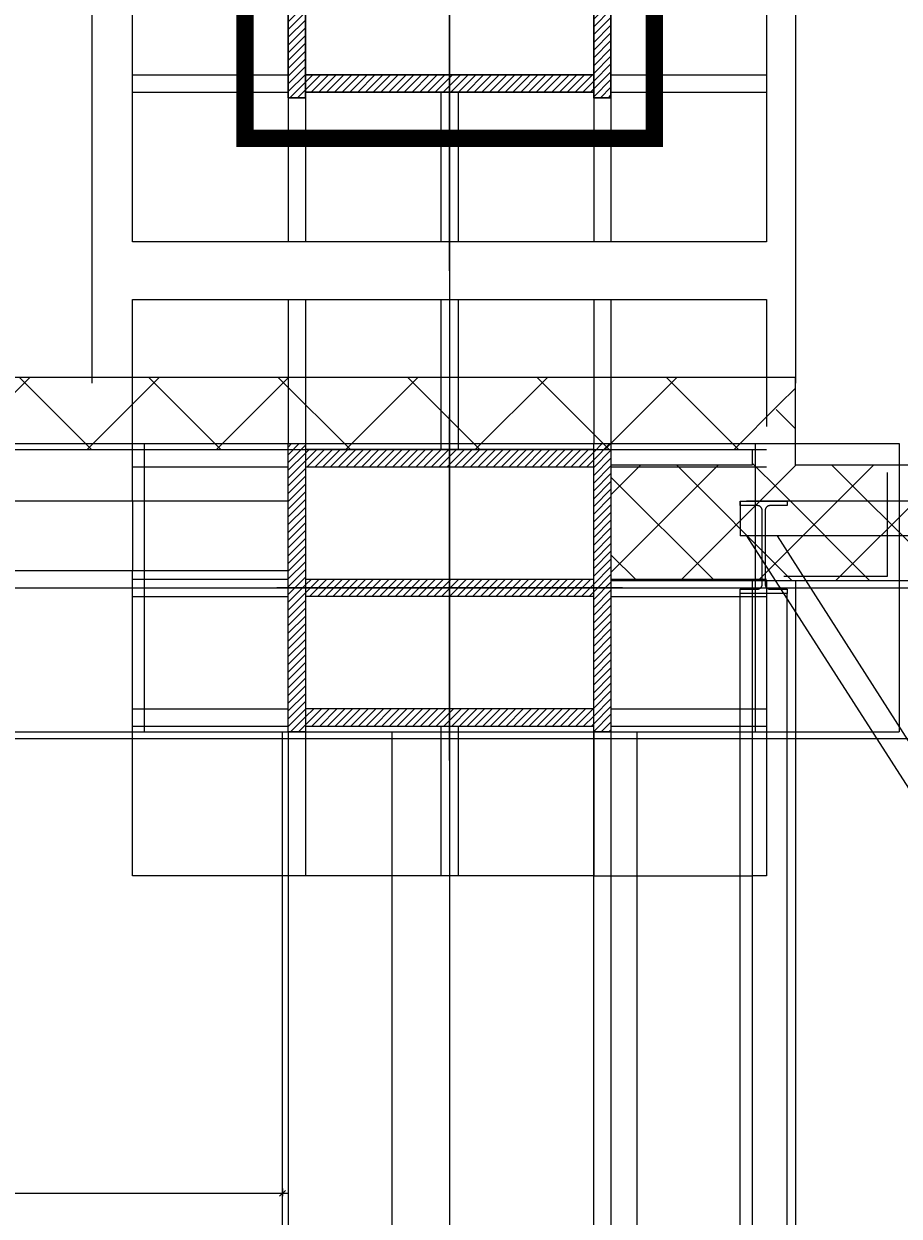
# Model space of a CAD drawing. Header units: centimetres. Extents: x -149939 to 48626, y -46000 to 152985.
# Tile 103 of 256: x -47279 to -45760, y 75910 to 77978. Entities that reach past the tile are written whole.
import ezdxf

# ---------------------------------------------------------------- set-up
doc = ezdxf.new("R2010")
doc.units = ezdxf.units.CM
doc.header["$LTSCALE"] = 50
doc.header["$PDMODE"] = 35
doc.header["$PDSIZE"] = 0.1
for name, pattern in [('Kondygnacja  -0_5$0$HIDDEN', [9.525, 6.35, -3.175]), ('Kondygnacja  -0_5$0$HIDDEN2', [4.7625, 3.175, -1.5875]), ('Osie rzutów$0$DASHDOT2', [12.7, 6.35, -3.175, 0, -3.175])]:
    doc.linetypes.add(name, pattern=pattern)
doc.layers.get('0').update_dxf_attribs({"color": 8})
doc.layers.get('DEFPOINTS').update_dxf_attribs({"color": 8})
for name, color, linetype in [('bgde-nawiewEXP', 7, 'Continuous'), ('Kondygnacja  -0_5$0$ARCH_GK', 8, 'Continuous'), ('Kondygnacja  -0_5$0$ARCH_KONSTR_POWYŻEJ RZUTU', 8, 'Kondygnacja  -0_5$0$HIDDEN'), ('Kondygnacja  -0_5$0$ARCH_KONSTR_POWYŻEJ RZUTU_IST', 8, 'Kondygnacja  -0_5$0$HIDDEN2'), ('Kondygnacja  -0_5$0$ARCH_KONSTRUKCJA_NIEWIDOCZNA', 8, 'Continuous'), ('Kondygnacja  -0_5$0$ARCH_MUROWANE', 8, 'Continuous'), ('Kondygnacja  -0_5$0$ARCH_MUROWANE_IST', 8, 'Continuous'), ('Kondygnacja  -0_5$0$ARCH_OKŁADZINA', 8, 'Continuous'), ('Kondygnacja  -0_5$0$ARCH_POMOCNICZE', 8, 'Continuous'), ('Kondygnacja  -0_5$0$ARCH_SŁUPY', 8, 'Continuous'), ('Osie rzutów$0$ARCH_INFO_OSIE_IST', 8, 'Osie rzutów$0$DASHDOT2'), ('Osie rzutów$0$ARCH_INFO_OSIE_OPISY_IST', 8, 'Continuous')]:
    doc.layers.add(name, color=color, linetype=linetype)
doc.layers.add('Kondygnacja  -0_5$0$ARCH_INFO_WYMIARY', color=8, linetype='Continuous', lineweight=9)
doc.layers.add('Kondygnacja  -0_5$0$ARCH_WIDOK', color=8, linetype='Continuous', lineweight=13)
doc.styles.add('Kondygnacja  -0_5$0$Romans', font='Romans.shx', dxfattribs={"width": 0.7})
doc.dimstyles.new('Kondygnacja  -0_5$0$Wymiary 1-100', dxfattribs={"dimtxt": 12, "dimasz": 10, "dimexe": 5, "dimexo": 0, "dimgap": 4, "dimtad": 1, "dimrnd": 0.5, "dimzin": 12, "dimdsep": 46, "dimtxsty": 'Kondygnacja  -0_5$0$Romans', "dimblk": 'Kondygnacja  -0_5$0$_Oblique', "dimcen": 10, "dimdle": 10, "dimclrt": 55, "dimazin": 0, "dimtfac": 1, "dimtmove": 1, "dimatfit": 3, "dimfxl": 8, "dimfxlon": 1, "dimtolj": 1, "dimtzin": 0, "dimarcsym": 0})
pattern_1 = [(45, (-145140, 27000), (-6.7351921, 6.7351921), [])]
pattern_2 = [(135, (5000, -9860), (-0.67351921, -0.67351921), [])]

# ---------------------------------------------------------------- blocks, each defined once
blk = doc.blocks.new('Osie rzutów')
at = {"layer": 'Osie rzutów$0$ARCH_INFO_OSIE_IST', "ltscale": 10}
for p, q in [((7460, 12255), (7460, 15006.6)), ((7460, 12510), (7460, 4623.26)), ((7460, 12170), (7460, 12230)), ((4436.04, 12200), (13655, 12200)), ((7490, 12200), (7430, 12200))]:
    blk.add_line(p, q, dxfattribs=at)
blk = doc.blocks.new('Kondygnacja  -0_5$0$_Oblique')
at = {"color": 0, "linetype": 'ByBlock', "lineweight": -2}
blk.add_line((-0.5, -0.5), (0.5, 0.5), dxfattribs=at)
blk = doc.blocks.new('*D139')
at = {"layer": 'DEFPOINTS', "color": 0}
for p in [(-58940, 76554.6), (-46830, 76500), (-46830, 75949.4)]:
    blk.add_point(p, dxfattribs=at)
at = {"layer": 'Kondygnacja  -0_5$0$ARCH_INFO_WYMIARY', "color": 0, "lineweight": -2}
for p, q in [((-58950, 75949.4), (-46820, 75949.4)), ((-58940, 75957.4), (-58940, 75944.4)), ((-46830, 75957.4), (-46830, 75944.4))]:
    blk.add_line(p, q, dxfattribs=at)
at = {"layer": 'Kondygnacja  -0_5$0$ARCH_INFO_WYMIARY', "color": 0, "linetype": 'ByBlock', "lineweight": -2, "xscale": 10, "yscale": 10, "zscale": 10, "rotation": 180}
blk.add_blockref('Kondygnacja  -0_5$0$_Oblique', (-58940, 75949.4), dxfattribs=at)
at = {"layer": 'Kondygnacja  -0_5$0$ARCH_INFO_WYMIARY', "color": 0, "linetype": 'ByBlock', "lineweight": -2, "xscale": 10, "yscale": 10, "zscale": 10}
blk.add_blockref('Kondygnacja  -0_5$0$_Oblique', (-46830, 75949.4), dxfattribs=at)
at = {"layer": 'Kondygnacja  -0_5$0$ARCH_INFO_WYMIARY', "color": 55, "insert": (-52885, 75959.4), "char_height": 12, "attachment_point": 5, "style": 'Kondygnacja  -0_5$0$Romans'}
blk.add_mtext('\\A1;12110', dxfattribs=at)
blk = doc.blocks.new('Kondygnacja  -0_5$0$konstrukcja istniejąca -0.5')
at = {"layer": 'Kondygnacja  -0_5$0$ARCH_KONSTR_POWYŻEJ RZUTU_IST', "ltscale": 10}
blk.add_line((7432, 12175), (7432, 11025), dxfattribs=at)
for points in [[(7382, 12182.5), (7382, 12225), (7538, 12225), (7538, 12175)], [(7488, 12175), (7488, 11025)]]:
    blk.add_lwpolyline(points, dxfattribs=at)
at = {"layer": 'Kondygnacja  -0_5$0$ARCH_KONSTR_POWYŻEJ RZUTU_IST', "ltscale": 10, "elevation": 0}
for points in [[(7407, 12225), (7407, 12175)], [(7513, 12225), (7513, 12175)], [(7382, 12175), (7538, 12175)]]:
    blk.add_lwpolyline(points, dxfattribs=at)
blk = doc.blocks.new('Kondygnacja  -0_5$0$wzmocnienie pod bramę -1')
at = {"layer": 'Kondygnacja  -0_5$0$ARCH_KONSTR_POWYŻEJ RZUTU', "ltscale": 5}
for p, q in [((20979.15, 9259.22), (20979.15, 9277.22)), ((20953.55, 9272.22), (20953.55, 9266.22)), ((22050.65, 9272.22), (20954.65, 9272.22)), ((22054.75, 9266.22), (20953.55, 9266.22)), ((20954.64, 9266.22), (21088.72, 9057.52, 0)), ((20959.97, 9266.22), (21091.67, 9060.22, 0)), ((20961.15, 9259.22), (20979.15, 9259.22)), ((20953.55, 9049.22, 0), (20953.55, 9256.22)), ((20961.75, 9049.22, 0), (20961.75, 9256.22))]:
    blk.add_line(p, q, dxfattribs=at)
blk.add_lwpolyline([(20953.55, 9272.22), (20961.75, 9272.22), (20961.75, 9271.48), (20961.75, 9271.48), (20958.8, 9271.48, 0.414214), (20957.9, 9270.58), (20957.9, 9257.86, 0.414214), (20958.8, 9256.96), (20961.75, 9256.96), (20961.75, 9256.22), (20953.55, 9256.22), (20953.55, 9256.96), (20956.5, 9256.96, 0.414214), (20957.4, 9257.86), (20957.4, 9270.58, 0.414214), (20956.5, 9271.48), (20953.55, 9271.48)], format="xyb", close=True, dxfattribs=at)
blk = doc.blocks.new('Kondygnacja  -0_5$0$słup 100x110')
at = {"layer": 'Kondygnacja  -0_5$0$ARCH_SŁUPY', "lineweight": 30}
h = blk.add_hatch(dxfattribs=at)
h.set_pattern_fill('ANSI31', color=256, scale=0.3, angle=90, style=0)
h.set_pattern_definition(pattern_2)
h.paths.add_polyline_path([(25, 25), (25, 28), (-25, 28), (-25, 25)])
h = blk.add_hatch(dxfattribs=at)
h.set_pattern_fill('ANSI31', color=256, scale=0.3, angle=90, style=0)
h.set_pattern_definition(pattern_2)
h.paths.add_polyline_path([(-21, 25), (-24, 25), (-24, -25), (-21, -25)])
h = blk.add_hatch(dxfattribs=at)
h.set_pattern_fill('ANSI31', color=256, scale=0.3, angle=90, style=0)
h.set_pattern_definition(pattern_2)
h.paths.add_polyline_path([(1.5, 25), (-1.5, 25), (-1.5, -25), (1.5, -25)])
h = blk.add_hatch(dxfattribs=at)
h.set_pattern_fill('ANSI31', color=256, scale=0.3, angle=90, style=0)
h.set_pattern_definition(pattern_2)
h.paths.add_polyline_path([(24, 25), (21, 25), (21, -25), (24, -25)])
h = blk.add_hatch(dxfattribs=at)
h.set_pattern_fill('ANSI31', color=256, scale=0.3, angle=90, style=0)
h.set_pattern_definition(pattern_2)
h.paths.add_polyline_path([(25, -28), (25, -25), (-25, -25), (-25, -28)])
at = {"layer": 'Kondygnacja  -0_5$0$ARCH_KONSTRUKCJA_NIEWIDOCZNA'}
blk.add_lwpolyline([(-50, 55), (50, 55), (50, -55), (-50, -55)], close=True, dxfattribs=at)
for points in [[(-24, 28), (-24, 55)], [(-21, 28), (-21, 55)], [(-1.5, 28), (-1.5, 55)], [(1.5, 28), (1.5, 55)], [(21, 28), (21, 55)], [(24, 28), (24, 55)], [(-50, 28), (-25, 28)], [(25, 28), (50, 28)], [(-50, 25), (-25, 25)], [(25, 25), (50, 25)], [(-50, 1.5), (-24, 1.5)], [(24, 1.49), (50, 1.49)], [(-50, -1.5), (-24, -1.5)], [(24, -1.5), (50, -1.5)], [(-50, -25), (-25, -25)], [(25, -25), (50, -25)], [(-50, -28), (-25, -28)], [(-24, -55), (-24, -28)], [(-21, -55), (-21, -28)], [(-1.5, -55), (-1.5, -28)], [(1.5, -55), (1.5, -28)], [(21, -55), (21, -28)], [(24, -55), (24, -28)], [(25, -28), (50, -28)]]:
    blk.add_lwpolyline(points, dxfattribs=at)
at = {"layer": 'Kondygnacja  -0_5$0$ARCH_SŁUPY', "lineweight": 30}
for p, q in [((-1.5, -25), (-1.5, 25)), ((1.5, 25), (1.5, -25))]:
    blk.add_line(p, q, dxfattribs=at)
at = {"layer": 'Kondygnacja  -0_5$0$ARCH_SŁUPY', "const_width": 3}
blk.add_lwpolyline([(-35.5, -35.5), (-35.5, 35.5), (32, 35.5), (32, -35.5)], close=True, dxfattribs=at)
at = {"layer": 'Kondygnacja  -0_5$0$ARCH_SŁUPY', "lineweight": 30}
for points in [[(-25, 25), (-25, 28), (25, 28), (25, 25)], [(-25, -28), (-25, -25), (25, -25), (25, -28)]]:
    blk.add_lwpolyline(points, close=True, dxfattribs=at)
for points in [[(-24, 25), (-24, -25)], [(-21, -25), (-21, 25)], [(21, 25), (21, -25)], [(24, -25), (24, 25)]]:
    blk.add_lwpolyline(points, dxfattribs=at)

msp = doc.modelspace()

# ---------------------------------------------------------------- hatches: boundary and pattern name
at = {"layer": 'Kondygnacja  -0_5$0$ARCH_GK', "linetype": 'Continuous'}
h = msp.add_hatch(dxfattribs=at)
h.set_pattern_fill('ANSI37', color=256, scale=50, style=0)
h.set_pattern_definition([(45, (-121140, -45000), (-112.2532, 112.2532), []), (135, (-121140, -45000), (-112.2532, -112.2532), [])])
h.paths.add_polyline_path([(-54240, 77365), (-54240, 77240), (-46015, 77240), (-45940, 77365)], flags=0)
h = msp.add_hatch(dxfattribs=at)
h.set_pattern_fill('ANSI37', color=256, scale=30, angle=-360, style=0)
h.set_pattern_definition([(45, (-121140, -45000), (-67.35192, 67.35192), []), (135, (-121140, -45000), (-67.35192, -67.35192), [])])
h.paths.add_polyline_path([(-45940, 77365), (-46015, 77240), (-46015, 77212.5), (-45977.5, 77152.083), (-45940, 77212.5)], flags=0)
at = {"layer": 'Kondygnacja  -0_5$0$ARCH_MUROWANE', "linetype": 'Continuous'}
h = msp.add_hatch(dxfattribs=at)
h.set_pattern_fill('ANSI37', color=256, scale=30, style=0)
h.set_pattern_definition([(45, (-121140, -45000), (-67.35192, 67.35192), []), (135, (-121140, -45000), (-67.35192, -67.35192), [])])
h.paths.add_polyline_path([(-35065, 77212.5), (-35102.5, 77152.083), (-35102.5, 77012.5), (-34820, 77012.5), (-34820, 77212.5)], flags=0)
h.paths.add_polyline_path([(-46260, 77212.5), (-46260, 77012.5), (-45977.5, 77012.5), (-45977.5, 77152.083), (-46015, 77212.5)], flags=0)
h.paths.add_polyline_path([(-45940, 77212.5), (-45977.5, 77152.083), (-45977.5, 77012.5), (-35102.5, 77012.5), (-35102.5, 77152.083), (-35140, 77212.5)], flags=0)
at = {"layer": 'Kondygnacja  -0_5$0$ARCH_SŁUPY'}
h = msp.add_hatch(dxfattribs=at)
h.set_pattern_fill('ANSI31', color=256, scale=3, style=0)
h.set_pattern_definition(pattern_1)
h.paths.add_polyline_path([(-46820, 77250), (-46820, 76750), (-46790, 76750), (-46790, 77250)])
h = msp.add_hatch(dxfattribs=at)
h.set_pattern_fill('ANSI31', color=256, scale=3, style=0)
h.set_pattern_definition(pattern_1)
h.paths.add_polyline_path([(-46290, 76750), (-46260, 76750), (-46260, 77250), (-46290, 77250)])
h = msp.add_hatch(dxfattribs=at)
h.set_pattern_fill('ANSI31', color=256, scale=3, style=0)
h.set_pattern_definition(pattern_1)
h.paths.add_polyline_path([(-46290, 77210), (-46290, 77240), (-46790, 77240), (-46790, 77210)])
h = msp.add_hatch(dxfattribs=at)
h.set_pattern_fill('ANSI31', color=256, scale=3, style=0)
h.set_pattern_definition(pattern_1)
h.paths.add_polyline_path([(-46290, 76985), (-46290, 77015), (-46790, 77015), (-46790, 76985)])
h = msp.add_hatch(dxfattribs=at)
h.set_pattern_fill('ANSI31', color=256, scale=3, style=0)
h.set_pattern_definition(pattern_1)
h.paths.add_polyline_path([(-46290, 76760), (-46290, 76790), (-46790, 76790), (-46790, 76760)])

# ---------------------------------------------------------------- linework, layer by layer
at = {"layer": 'bgde-nawiewEXP', "linetype": 'Continuous'}
msp.add_lwpolyline([(-47451.11, 75638.178), (-47326.11, 75638.178), (-47326.11, 76738.178), (-24462.434, 76738.178)], dxfattribs=at)
at = {"layer": 'Kondygnacja  -0_5$0$ARCH_GK', "linetype": 'Continuous'}
for p, q in [((-45940, 77365), (-54240, 77365)), ((-45940, 77212.5), (-45940, 77365)), ((-54240, 77240), (-46015, 77240)), ((-46015, 77240), (-46015, 77212.5))]:
    msp.add_line(p, q, dxfattribs=at)
at = {"layer": 'Kondygnacja  -0_5$0$ARCH_MUROWANE', "linetype": 'Continuous'}
for p, q in [((-46260, 77212.5), (-46260, 77012.5)), ((-46015, 77212.5), (-46260, 77212.5)), ((-35140, 77212.5), (-45940, 77212.5)), ((-46260, 77012.5), (-34820, 77012.5))]:
    msp.add_line(p, q, dxfattribs=at)
at = {"layer": 'Kondygnacja  -0_5$0$ARCH_MUROWANE_IST', "ltscale": 4}
msp.add_lwpolyline([(-47380, 77030), (-46820, 77030), (-46820, 77150), (-47380, 77150)], close=True, dxfattribs=at)
at = {"layer": 'Kondygnacja  -0_5$0$ARCH_OKŁADZINA'}
msp.add_lwpolyline([(-47160, 77355), (-47160, 78720), (-45940, 78720), (-45940, 77355)], dxfattribs=at)
at = {"layer": 'Kondygnacja  -0_5$0$ARCH_POMOCNICZE'}
for points in [[(-47090, 77280), (-47090, 77500), (-45990, 77500), (-45990, 77280)], [(-46820, 77500), (-46820, 77280)], [(-46790, 77500), (-46790, 77280)], [(-46555, 77500), (-46555, 77280)], [(-46525, 77500), (-46525, 77280)], [(-46290, 77500), (-46290, 77280)], [(-46260, 77500), (-46260, 77280)], [(-46015, 77240), (-45990, 77240)], [(-46260, 77210), (-45990, 77210)], [(-47090, 77150), (-47090, 77030)], [(-46260, 77015), (-45990, 77015)], [(-46015, 76985), (-45990, 76985)], [(-46820, 76750), (-46820, 76500)], [(-46790, 76750), (-46790, 76500)], [(-46290, 76750), (-46290, 76500)], [(-46260, 76750), (-46260, 76500)], [(-46640, 76500), (-46830, 76500)], [(-46290.02, 76500), (-46215.02, 76500)]]:
    msp.add_lwpolyline(points, dxfattribs=at)
at = {"layer": 'Kondygnacja  -0_5$0$ARCH_SŁUPY'}
for p, q in [((-46790, 77015), (-46290, 77015)), ((-46290, 76985), (-46790, 76985))]:
    msp.add_line(p, q, dxfattribs=at)
for points in [[(-46820, 77250), (-46790, 77250), (-46790, 76750), (-46820, 76750)], [(-46290, 77250), (-46260, 77250), (-46260, 76750), (-46290, 76750)]]:
    msp.add_lwpolyline(points, close=True, dxfattribs=at)
for points in [[(-46290, 77240), (-46790, 77240)], [(-46790, 77210), (-46290, 77210)], [(-46290, 76790), (-46790, 76790)], [(-46790, 76760), (-46290, 76760)]]:
    msp.add_lwpolyline(points, dxfattribs=at)
at = {"layer": 'Kondygnacja  -0_5$0$ARCH_WIDOK'}
for points in [[(-47090, 77150), (-47090, 77280)], [(-46820, 77280), (-46820, 77250)], [(-46790, 77280), (-46790, 77250)], [(-46555, 77280), (-46555, 77240)], [(-46525, 77280), (-46525, 77240)], [(-46290, 77280), (-46290, 77250)], [(-46260, 77280), (-46260, 77250)], [(-47090, 77240), (-46820, 77240)], [(-46260, 77240), (-46015, 77240)], [(-47090, 77210), (-46820, 77210)], [(-46830, 76500), (-47090, 76500), (-47090, 77030)], [(-47090, 77015), (-46820, 77015)], [(-46015, 77012.5), (-46015, 74750)], [(-45990, 77012.5), (-45990, 76500), (-46015, 76500)], [(-45940, 77012.5), (-45940, 74750)], [(-47090, 76985), (-46820, 76985)], [(-46260, 76985), (-46015, 76985)], [(-47090, 76790), (-46820, 76790)], [(-46260, 76790), (-45990, 76790)], [(-47090, 76760), (-46820, 76760)], [(-46830, 74750), (-46830, 76750), (-46640, 76750)], [(-46640, 76750), (-46640, 74750)], [(-46555, 76760), (-46555, 76500)], [(-46525.06, 76760), (-46525.06, 76500)], [(-46290.02, 76750), (-46215.02, 76750), (-46215.02, 74750)], [(-46290.02, 74750), (-46290.02, 76750)], [(-46260, 76760), (-45990, 76760)], [(-46290.02, 76500), (-46640, 76500)], [(-46215.02, 76500), (-46015, 76500)]]:
    msp.add_lwpolyline(points, dxfattribs=at)

# ---------------------------------------------------------------- block references
at = {"layer": 'Kondygnacja  -0_5$0$ARCH_KONSTR_POWYŻEJ RZUTU', "xscale": 10, "yscale": 10, "zscale": 10}
for name, p in [('Kondygnacja  -0_5$0$konstrukcja istniejąca -0.5', (-121140, -45000)), ('Kondygnacja  -0_5$0$wzmocnienie pod bramę -1', (-255571.532, -15572.227))]:
    msp.add_blockref(name, p, dxfattribs=at)
at = {"layer": 'Kondygnacja  -0_5$0$ARCH_SŁUPY', "xscale": 10, "yscale": 10, "zscale": 10, "rotation": 270}
msp.add_blockref('Kondygnacja  -0_5$0$słup 100x110', (-46540, 78100), dxfattribs=at)
at = {"layer": 'Osie rzutów$0$ARCH_INFO_OSIE_OPISY_IST', "color": 30, "xscale": 10, "yscale": 10, "zscale": 10}
msp.add_blockref('Osie rzutów', (-121140, -45000), dxfattribs=at)

# ---------------------------------------------------------------- dimensions: what is measured, and where the dimension line sits
at = {"layer": 'Kondygnacja  -0_5$0$ARCH_INFO_WYMIARY'}
dim = msp.add_linear_dim(base=(-46830, 75949.409), p1=(-58940, 76554.625), p2=(-46830, 76500), dimstyle='Kondygnacja  -0_5$0$Wymiary 1-100', dxfattribs=at)
dim.commit()
dim.dimension.update_dxf_attribs({"geometry": '*D139', "text_midpoint": (-52885, 75959.409)})

doc.saveas('drawing.dxf')
